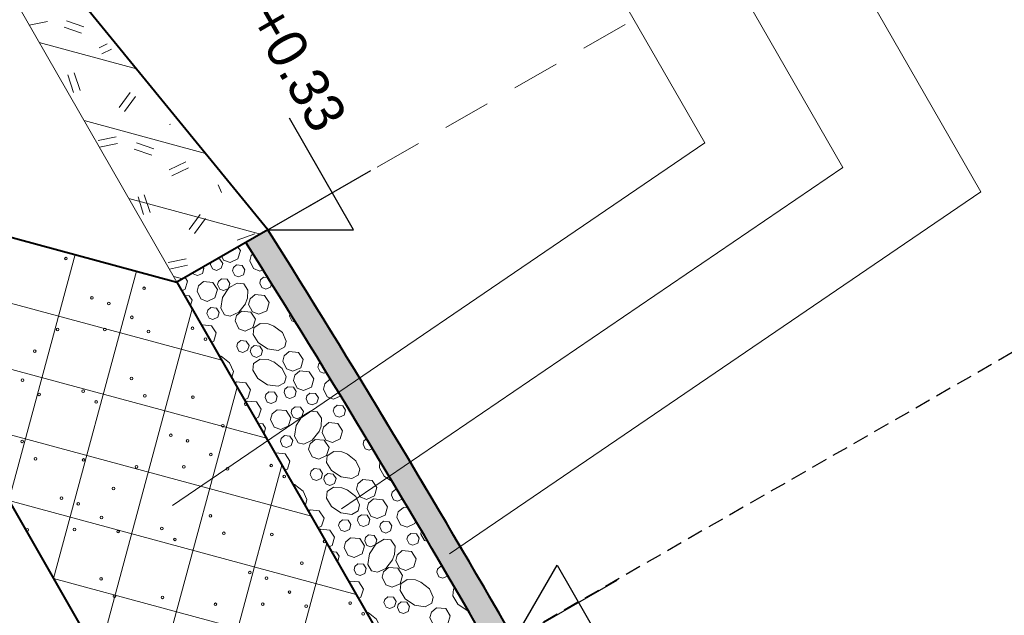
# Model space of a CAD drawing. Header units: metres. Extents: x 148742 to 148951, y 485553 to 485794.
# Tile 6 of 53: x 148816 to 148828, y 485625 to 485633. Entities that reach past the tile are written whole.
import ezdxf

# ---------------------------------------------------------------- set-up
doc = ezdxf.new("R2010")
doc.units = ezdxf.units.M
doc.header["$MEASUREMENT"] = 0
doc.linetypes.add('assen', pattern=[2.5, 2, -0.5])
doc.linetypes.add('DGN Style 2', pattern=[1, 0.6, -0.4])
doc.layers.get('Defpoints').update_dxf_attribs({"color": 253, "lineweight": 13})
for name, color, linetype, lineweight in [('BWR-alg-assenplan', 92, 'assen', 30), ('BWR-best-situatie', 2, 'Continuous', 13), ('BWR-nieuw-maaiveldhoogte', 2, 'Continuous', 40), ('BWR-nieuw-raster-asfaltfietspad 80%', 252, 'Continuous', 30), ('BWR-nieuw-raster-profielen', 7, 'Continuous', 0), ('WVB-dim-terr-maatvoering 018', 7, 'Continuous', 13), ('WVB-pen-brm-dik 018', 6, 'Continuous', 13), ('WVB-pen-dik 025', 1, 'Continuous', 30), ('WVB-pen-dik 035', 1, 'Continuous', 40)]:
    doc.layers.add(name, color=color, linetype=linetype, lineweight=lineweight)
doc.styles.add('1 50   0.18', font='WORKING.shx', dxfattribs={"height": 0.09})
doc.styles.add('1 50   0.18_0', font='WORKING.shx')
doc.styles.add('1 50   0.25', font='WORKING.shx', dxfattribs={"height": 0.125})
doc.dimstyles.new('TER 1 50', dxfattribs={"dimtxt": 0.09, "dimasz": 0.09, "dimexe": 0.045, "dimexo": 0.0625, "dimgap": 0.045, "dimtad": 1, "dimzin": 0, "dimdsep": 46, "dimtxsty": '1 50   0.18', "dimblk": 'TerminatorOpen_0.5', "dimcen": 0, "dimclrd": 256, "dimclre": 256, "dimclrt": 1, "dimazin": 0, "dimtfac": 1, "dimtdec": 0, "dimtmove": 1, "dimatfit": 1, "dimldrblk": 'TerminatorOpen_0.5', "dimfxl": 0.045, "dimfxlon": 1, "dimfrac": 2, "dimtolj": 1, "dimtzin": 0, "dimlwd": -1, "dimlwe": -1, "dimarcsym": 0})

# ---------------------------------------------------------------- blocks, each defined once
blk = doc.blocks.new('_Oblique_0.5')
at = {"color": 0, "linetype": 'ByBlock', "lineweight": -2}
for p, q in [((0, 0), (-1, 0)), ((0.5, 0.25), (-0.5, -0.25))]:
    blk.add_line(p, q, dxfattribs=at)
blk = doc.blocks.new('*D66')
at = {"layer": 'Defpoints', "color": 0, "lineweight": 40, "transparency": 16777216}
for p in [(148813.831, 485636.484), (148827.168, 485634.921), (148818.839, 485630.135)]:
    blk.add_point(p, dxfattribs=at)
at = {"layer": 'WVB-dim-terr-maatvoering 018', "transparency": 16777216}
for p, q in [((148823.027, 485641.768), (148823.339, 485641.947)), ((148823.362, 485641.545), (148826.989, 485635.233)), ((148827.012, 485634.831), (148827.324, 485635.01))]:
    blk.add_line(p, q, dxfattribs=at)
at = {"layer": 'WVB-dim-terr-maatvoering 018', "transparency": 16777216, "xscale": 0.36, "yscale": 0.36, "zscale": 0.36}
for p, rotation in [((148823.183, 485641.857), 119.8783303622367), ((148827.168, 485634.921), 299.8783303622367)]:
    blk.add_blockref('_Oblique_0.5', p, dxfattribs=dict(at, rotation=rotation))
at = {"layer": 'WVB-dim-terr-maatvoering 018', "color": 7, "transparency": 16777216, "insert": (148825.488, 485638.568), "char_height": 0.36, "attachment_point": 5, "rotation": 299.8783, "style": '1 50   0.18_0'}
blk.add_mtext('\\A1;\\C7;8.00', dxfattribs=at)
blk = doc.blocks.new('TerminatorOpen_0.5')
at = {"color": 0, "linetype": 'ByBlock', "lineweight": -2}
for q in [(-1, 0.25), (-1, 0), (-1, -0.25)]:
    blk.add_line((0, 0), q, dxfattribs=at)
blk = doc.blocks.new('*D63')
at = {"layer": 'Defpoints', "color": 0, "lineweight": 40, "transparency": 16777216}
for p in [(148818.839, 485630.135), (148830.157, 485629.718), (148825.865, 485627.252)]:
    blk.add_point(p, dxfattribs=at)
at = {"layer": 'WVB-dim-terr-maatvoering 018', "transparency": 16777216}
for p, q in [((148827.012, 485634.831), (148827.324, 485635.01)), ((148827.348, 485634.609), (148829.978, 485630.03)), ((148830.001, 485629.629), (148830.313, 485629.808))]:
    blk.add_line(p, q, dxfattribs=at)
at = {"layer": 'WVB-dim-terr-maatvoering 018', "transparency": 16777216, "xscale": 0.36, "yscale": 0.36, "zscale": 0.36}
for p, rotation in [((148827.168, 485634.921), 119.8783303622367), ((148830.157, 485629.718), 299.8783303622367)]:
    blk.add_blockref('_Oblique_0.5', p, dxfattribs=dict(at, rotation=rotation))
at = {"layer": 'WVB-dim-terr-maatvoering 018', "color": 7, "transparency": 16777216, "insert": (148828.975, 485632.499), "char_height": 0.36, "attachment_point": 5, "rotation": 299.8783, "style": '1 50   0.18_0'}
blk.add_mtext('\\A1;\\C7;6.00', dxfattribs=at)
blk = doc.blocks.new('*D64')
at = {"layer": 'Defpoints', "color": 0, "lineweight": 40, "transparency": 16777216}
for p in [(148825.865, 485627.252), (148833.146, 485624.516), (148824.817, 485619.73)]:
    blk.add_point(p, dxfattribs=at)
at = {"layer": 'WVB-dim-terr-maatvoering 018', "transparency": 16777216}
for p, q in [((148830.001, 485629.629), (148830.313, 485629.808)), ((148830.337, 485629.406), (148832.967, 485624.828)), ((148832.99, 485624.426), (148833.302, 485624.605))]:
    blk.add_line(p, q, dxfattribs=at)
at = {"layer": 'WVB-dim-terr-maatvoering 018', "transparency": 16777216, "xscale": 0.36, "yscale": 0.36, "zscale": 0.36}
for p, rotation in [((148830.157, 485629.718), 119.8783303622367), ((148833.146, 485624.516), 299.8783303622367)]:
    blk.add_blockref('_Oblique_0.5', p, dxfattribs=dict(at, rotation=rotation))
at = {"layer": 'WVB-dim-terr-maatvoering 018', "color": 7, "transparency": 16777216, "insert": (148831.964, 485627.296), "char_height": 0.36, "attachment_point": 5, "rotation": 299.8783, "style": '1 50   0.18_0'}
blk.add_mtext('\\A1;\\C7;6.00', dxfattribs=at)
blk = doc.blocks.new('HPIJLL')
at = {"layer": 'WVB-pen-dik 025'}
for p, q in [((0, 0), (0, 1.494)), ((0.538, 0.933), (-1.082, 0.933)), ((0, 0), (0.538, 0.933))]:
    blk.add_line(p, q, dxfattribs=at)

msp = doc.modelspace()

# ---------------------------------------------------------------- hatches: boundary and pattern name
at = {"layer": 'BWR-nieuw-raster-asfaltfietspad 80%', "ltscale": 0.466667, "extrusion": (0, 0, -1)}
msp.add_hatch(color=256, dxfattribs=at).paths.add_polyline_path([(-148824.666, 485619.643), (-148824.388, 485619.484, -0.020024), (-148818.41, 485629.889), (-148818.688, 485630.049, 0.009999), (-148821.784, 485624.901), (-148821.784, 485624.901), (-148821.784, 485624.901, 0.00998)])

# ---------------------------------------------------------------- linework, layer by layer
at = {"layer": 'BWR-alg-assenplan', "linetype": 'assen', "ltscale": 0.1}
msp.add_line((148830.909, 485630.15), (148816.486, 485621.864), dxfattribs=at)
at = {"layer": 'BWR-best-situatie'}
msp.add_line((148809.573, 485643.264), (148817.543, 485629.391), dxfattribs=at)
at = {"layer": 'BWR-nieuw-raster-asfaltfietspad 80%', "ltscale": 0.466667, "flags": 128}
msp.add_lwpolyline([(148824.666, 485619.643), (148824.388, 485619.484, 0.020024), (148818.41, 485629.889), (148818.688, 485630.049, -0.009999), (148821.784, 485624.901), (148821.784, 485624.901), (148821.784, 485624.901, -0.00998)], format="xyb", close=True, dxfattribs=at)
at = {"layer": 'BWR-nieuw-raster-profielen'}
for p, q in [((148815.687, 485632.622), (148815.916, 485632.669)), ((148816.126, 485632.597), (148816.345, 485632.52)), ((148816.153, 485632.675), (148816.373, 485632.599)), ((148815.812, 485632.404), (148817.034, 485632.073)), ((148816.564, 485632.336), (148816.668, 485632.386)), ((148816.598, 485632.26), (148816.721, 485632.318)), ((148816.244, 485631.774), (148816.173, 485631.997)), ((148816.325, 485631.8), (148816.253, 485632.023)), ((148816.956, 485631.775), (148816.817, 485631.587)), ((148817.023, 485631.725), (148816.884, 485631.537)), ((148816.376, 485631.423), (148817.903, 485631.01)), ((148817.451, 485631.373), (148817.463, 485631.378)), ((148816.551, 485631.172), (148816.78, 485631.218)), ((148816.568, 485631.089), (148816.797, 485631.136)), ((148817.033, 485631.142), (148817.254, 485631.066)), ((148817.006, 485631.064), (148817.226, 485630.987)), ((148817.444, 485630.803), (148817.654, 485630.903)), ((148817.479, 485630.727), (148817.69, 485630.828)), ((148818.104, 485630.518), (148818.064, 485630.615)), ((148813.174, 485630.571), (148817.543, 485629.391)), ((148817.125, 485630.241), (148817.054, 485630.464)), ((148817.206, 485630.267), (148817.133, 485630.49)), ((148816.94, 485630.442), (148818.594, 485629.995)), ((148817.837, 485630.242), (148817.698, 485630.053)), ((148817.904, 485630.192), (148817.765, 485630.004)), ((148818.303, 485629.918), (148818.523, 485629.998)), ((148815.429, 485626.647), (148816.264, 485629.737)), ((148817.432, 485629.639), (148817.66, 485629.685)), ((148817.448, 485629.556), (148817.678, 485629.603)), ((148817.914, 485629.609), (148817.92, 485629.607)), ((148813.738, 485629.59), (148818.107, 485628.41)), ((148815.993, 485625.666), (148817.036, 485629.528)), ((148817.503, 485629.461), (148817.613, 485629.431)), ((148818.634, 485629.453), (148818.681, 485629.448)), ((148816.556, 485624.685), (148817.737, 485629.054)), ((148817.855, 485628.848), (148817.863, 485628.854)), ((148814.302, 485628.609), (148818.67, 485627.429)), ((148818.073, 485628.468), (148818.104, 485628.456)), ((148818.273, 485628.121), (148818.292, 485628.138)), ((148819.466, 485628.17), (148819.468, 485628.17)), ((148817.12, 485623.704), (148818.3, 485628.073)), ((148818.41, 485627.882), (148818.426, 485627.896)), ((148814.865, 485627.628), (148819.234, 485626.448)), ((148818.78, 485627.238), (148818.788, 485627.244)), ((148817.683, 485622.723), (148818.864, 485627.092)), ((148818.998, 485626.858), (148819.029, 485626.846)), ((148820.29, 485626.786), (148820.305, 485626.784)), ((148815.429, 485626.647), (148819.798, 485625.467)), ((148819.198, 485626.511), (148819.217, 485626.528)), ((148820.391, 485626.56), (148820.44, 485626.555)), ((148819.335, 485626.272), (148819.351, 485626.286)), ((148818.247, 485621.742), (148819.427, 485626.111)), ((148820.858, 485625.818), (148820.874, 485625.817)), ((148815.993, 485625.666), (148820.361, 485624.486)), ((148819.705, 485625.628), (148819.713, 485625.634)), ((148819.923, 485625.248), (148819.954, 485625.236))]:
    msp.add_line(p, q, dxfattribs=at)
at = {"layer": 'BWR-nieuw-raster-profielen', "flags": 128}
for points in [[(148818.419, 485629.874), (148818.418, 485629.875), (148818.415, 485629.881)], [(148818.311, 485629.832), (148818.341, 485629.787), (148818.31, 485629.683), (148818.211, 485629.639), (148818.13, 485629.669), (148818.108, 485629.715)], [(148818.621, 485629.547), (148818.587, 485629.531), (148818.506, 485629.561), (148818.46, 485629.658), (148818.477, 485629.725), (148818.499, 485629.744)], [(148818.053, 485629.684), (148818.084, 485629.681), (148818.119, 485629.627), (148818.101, 485629.565), (148818.04, 485629.538), (148817.992, 485629.557), (148817.965, 485629.614), (148817.97, 485629.636)], [(148818.291, 485629.607), (148818.362, 485629.6), (148818.397, 485629.547), (148818.379, 485629.485), (148818.319, 485629.458), (148818.27, 485629.476), (148818.243, 485629.534), (148818.253, 485629.574), (148818.291, 485629.607)], [(148817.871, 485629.579), (148817.881, 485629.564), (148817.863, 485629.502), (148817.803, 485629.476), (148817.754, 485629.493), (148817.747, 485629.508)], [(148817.647, 485629.45), (148817.677, 485629.405), (148817.646, 485629.302), (148817.605, 485629.284)], [(148817.877, 485629.398), (148817.994, 485629.388), (148818.052, 485629.297), (148818.022, 485629.195), (148817.923, 485629.15), (148817.842, 485629.18), (148817.796, 485629.276), (148817.814, 485629.344), (148817.877, 485629.398)], [(148818.104, 485629.434), (148818.174, 485629.428), (148818.208, 485629.374), (148818.191, 485629.312), (148818.131, 485629.285), (148818.082, 485629.303), (148818.055, 485629.36), (148818.065, 485629.401), (148818.104, 485629.434)], [(148818.404, 485629.119), (148818.32, 485629.013), (148818.214, 485628.965), (148818.141, 485628.982), (148818.096, 485629.064), (148818.116, 485629.198), (148818.195, 485629.318), (148818.299, 485629.38), (148818.383, 485629.372), (148818.436, 485629.291), (148818.431, 485629.189), (148818.401, 485629.113)], [(148818.731, 485629.367), (148818.721, 485629.33), (148818.661, 485629.304), (148818.612, 485629.322), (148818.585, 485629.379), (148818.595, 485629.42), (148818.634, 485629.453)], [(148817.639, 485629.225), (148817.698, 485629.219), (148817.733, 485629.165), (148817.715, 485629.103), (148817.71, 485629.101)], [(148818.527, 485629.236), (148818.643, 485629.224), (148818.702, 485629.134), (148818.672, 485629.031), (148818.573, 485628.987), (148818.492, 485629.017), (148818.445, 485629.112), (148818.463, 485629.18), (148818.527, 485629.236)], [(148817.97, 485629.072), (148818.04, 485629.065), (148818.075, 485629.011), (148818.057, 485628.949), (148817.997, 485628.922), (148817.948, 485628.94), (148817.921, 485628.997), (148817.931, 485629.038), (148817.97, 485629.072)], [(148818.356, 485629.025), (148818.472, 485629.014), (148818.531, 485628.924), (148818.5, 485628.821), (148818.401, 485628.776), (148818.321, 485628.806), (148818.274, 485628.903), (148818.292, 485628.97), (148818.356, 485629.025)], [(148819.022, 485628.894), (148818.987, 485628.907), (148818.96, 485628.965), (148818.965, 485628.986)], [(148817.863, 485628.854), (148817.979, 485628.843), (148818.038, 485628.753), (148818.008, 485628.65), (148817.977, 485628.636)], [(148818.762, 485628.84), (148818.869, 485628.757), (148818.917, 485628.651), (148818.899, 485628.577), (148818.817, 485628.532), (148818.683, 485628.552), (148818.563, 485628.632), (148818.501, 485628.735), (148818.509, 485628.819), (148818.59, 485628.872), (148818.692, 485628.868), (148818.768, 485628.837)], [(148818.345, 485628.657), (148818.415, 485628.65), (148818.45, 485628.597), (148818.431, 485628.535), (148818.372, 485628.508), (148818.323, 485628.525), (148818.296, 485628.584), (148818.306, 485628.624), (148818.345, 485628.657)], [(148818.515, 485628.594), (148818.585, 485628.587), (148818.62, 485628.534), (148818.602, 485628.472), (148818.542, 485628.445), (148818.493, 485628.464), (148818.466, 485628.521), (148818.476, 485628.561), (148818.515, 485628.594)], [(148818.956, 485628.519), (148819.073, 485628.509), (148819.131, 485628.418), (148819.101, 485628.315), (148819.002, 485628.271), (148818.921, 485628.301), (148818.875, 485628.397), (148818.893, 485628.464), (148818.956, 485628.519)], [(148819.227, 485628.561), (148819.226, 485628.562), (148819.205, 485628.597)], [(148818.098, 485628.459), (148818.205, 485628.375), (148818.253, 485628.27), (148818.235, 485628.196), (148818.231, 485628.194)], [(148818.761, 485628.39), (148818.867, 485628.306), (148818.916, 485628.201), (148818.897, 485628.127), (148818.816, 485628.082), (148818.681, 485628.101), (148818.562, 485628.181), (148818.5, 485628.286), (148818.507, 485628.369), (148818.589, 485628.423), (148818.691, 485628.417), (148818.766, 485628.387)], [(148819.414, 485628.257), (148819.392, 485628.247), (148819.343, 485628.265), (148819.316, 485628.323), (148819.326, 485628.363), (148819.341, 485628.376)], [(148819.09, 485628.278), (148819.207, 485628.266), (148819.265, 485628.177), (148819.235, 485628.073), (148819.136, 485628.029), (148819.055, 485628.059), (148819.009, 485628.154), (148819.026, 485628.222), (148819.09, 485628.278)], [(148818.292, 485628.138), (148818.409, 485628.127), (148818.468, 485628.036), (148818.437, 485627.934), (148818.392, 485627.914)], [(148819.597, 485627.96), (148819.512, 485627.921), (148819.431, 485627.951), (148819.385, 485628.048), (148819.402, 485628.115), (148819.466, 485628.17)], [(148818.701, 485628.014), (148818.771, 485628.008), (148818.806, 485627.954), (148818.788, 485627.892), (148818.728, 485627.866), (148818.679, 485627.883), (148818.652, 485627.941), (148818.663, 485627.981), (148818.701, 485628.014)], [(148818.938, 485628.077), (148819.009, 485628.071), (148819.044, 485628.017), (148819.026, 485627.955), (148818.965, 485627.928), (148818.917, 485627.947), (148818.89, 485628.004), (148818.899, 485628.045), (148818.938, 485628.077)], [(148819.216, 485627.997), (148819.287, 485627.99), (148819.322, 485627.937), (148819.304, 485627.875), (148819.244, 485627.848), (148819.195, 485627.866), (148819.168, 485627.924), (148819.178, 485627.964), (148819.216, 485627.997)], [(148818.426, 485627.896), (148818.543, 485627.885), (148818.602, 485627.795), (148818.571, 485627.692), (148818.53, 485627.674)], [(148818.802, 485627.788), (148818.919, 485627.778), (148818.977, 485627.687), (148818.947, 485627.585), (148818.848, 485627.54), (148818.767, 485627.57), (148818.721, 485627.666), (148818.739, 485627.734), (148818.802, 485627.788)], [(148819.029, 485627.824), (148819.099, 485627.818), (148819.133, 485627.764), (148819.116, 485627.702), (148819.056, 485627.675), (148819.007, 485627.693), (148818.98, 485627.75), (148818.99, 485627.791), (148819.029, 485627.824)], [(148819.329, 485627.509), (148819.245, 485627.403), (148819.139, 485627.355), (148819.066, 485627.372), (148819.021, 485627.454), (148819.041, 485627.588), (148819.12, 485627.708), (148819.224, 485627.77), (148819.308, 485627.762), (148819.361, 485627.681), (148819.356, 485627.579), (148819.326, 485627.503)], [(148819.559, 485627.843), (148819.629, 485627.836), (148819.664, 485627.782), (148819.646, 485627.72), (148819.586, 485627.694), (148819.537, 485627.712), (148819.51, 485627.769), (148819.52, 485627.81), (148819.559, 485627.843)], [(148818.564, 485627.615), (148818.623, 485627.609), (148818.658, 485627.555), (148818.64, 485627.493), (148818.635, 485627.491)], [(148819.452, 485627.626), (148819.568, 485627.614), (148819.627, 485627.524), (148819.597, 485627.421), (148819.498, 485627.377), (148819.417, 485627.407), (148819.37, 485627.502), (148819.388, 485627.57), (148819.452, 485627.626)], [(148818.895, 485627.462), (148818.965, 485627.455), (148819, 485627.401), (148818.982, 485627.339), (148818.922, 485627.312), (148818.873, 485627.33), (148818.846, 485627.387), (148818.856, 485627.428), (148818.895, 485627.462)], [(148819.281, 485627.415), (148819.397, 485627.404), (148819.456, 485627.314), (148819.425, 485627.211), (148819.326, 485627.166), (148819.246, 485627.196), (148819.199, 485627.293), (148819.217, 485627.36), (148819.281, 485627.415)], [(148820.003, 485627.299), (148819.961, 485627.28), (148819.912, 485627.297), (148819.885, 485627.355), (148819.895, 485627.395), (148819.927, 485627.423)], [(148818.788, 485627.244), (148818.904, 485627.233), (148818.963, 485627.143), (148818.933, 485627.04), (148818.902, 485627.026)], [(148819.687, 485627.23), (148819.793, 485627.147), (148819.842, 485627.041), (148819.824, 485626.967), (148819.742, 485626.922), (148819.608, 485626.942), (148819.488, 485627.022), (148819.426, 485627.125), (148819.434, 485627.209), (148819.515, 485627.262), (148819.617, 485627.258), (148819.693, 485627.227)], [(148820.242, 485626.891), (148820.151, 485626.952), (148820.089, 485627.057), (148820.096, 485627.14)], [(148819.27, 485627.047), (148819.34, 485627.04), (148819.375, 485626.987), (148819.356, 485626.925), (148819.297, 485626.898), (148819.248, 485626.915), (148819.221, 485626.974), (148819.231, 485627.014), (148819.27, 485627.047)], [(148819.44, 485626.984), (148819.51, 485626.977), (148819.545, 485626.924), (148819.527, 485626.862), (148819.467, 485626.835), (148819.418, 485626.854), (148819.391, 485626.911), (148819.401, 485626.951), (148819.44, 485626.984)], [(148819.881, 485626.909), (148819.998, 485626.899), (148820.056, 485626.808), (148820.026, 485626.705), (148819.927, 485626.661), (148819.846, 485626.691), (148819.8, 485626.787), (148819.818, 485626.854), (148819.881, 485626.909)], [(148819.023, 485626.849), (148819.13, 485626.765), (148819.178, 485626.66), (148819.16, 485626.586), (148819.156, 485626.584)], [(148819.686, 485626.78), (148819.792, 485626.696), (148819.841, 485626.591), (148819.822, 485626.517), (148819.741, 485626.472), (148819.606, 485626.491), (148819.487, 485626.571), (148819.425, 485626.676), (148819.432, 485626.759), (148819.514, 485626.813), (148819.616, 485626.807), (148819.691, 485626.777)], [(148820.376, 485626.663), (148820.317, 485626.637), (148820.268, 485626.654), (148820.241, 485626.713), (148820.251, 485626.753), (148820.29, 485626.786)], [(148820.015, 485626.668), (148820.132, 485626.656), (148820.19, 485626.567), (148820.16, 485626.463), (148820.061, 485626.419), (148819.98, 485626.449), (148819.934, 485626.544), (148819.951, 485626.612), (148820.015, 485626.668)], [(148819.217, 485626.528), (148819.334, 485626.517), (148819.393, 485626.426), (148819.362, 485626.324), (148819.317, 485626.304)], [(148820.543, 485626.38), (148820.536, 485626.356), (148820.437, 485626.311), (148820.356, 485626.341), (148820.31, 485626.438), (148820.327, 485626.505), (148820.391, 485626.56)], [(148819.626, 485626.404), (148819.696, 485626.398), (148819.731, 485626.344), (148819.713, 485626.282), (148819.653, 485626.256), (148819.604, 485626.273), (148819.577, 485626.331), (148819.588, 485626.371), (148819.626, 485626.404)], [(148819.863, 485626.467), (148819.934, 485626.461), (148819.969, 485626.407), (148819.951, 485626.345), (148819.89, 485626.318), (148819.842, 485626.337), (148819.814, 485626.394), (148819.824, 485626.435), (148819.863, 485626.467)], [(148820.141, 485626.387), (148820.212, 485626.38), (148820.247, 485626.327), (148820.229, 485626.265), (148820.169, 485626.238), (148820.12, 485626.256), (148820.093, 485626.314), (148820.103, 485626.354), (148820.141, 485626.387)], [(148819.351, 485626.286), (148819.468, 485626.275), (148819.527, 485626.185), (148819.496, 485626.082), (148819.455, 485626.064)], [(148820.686, 485626.136), (148820.655, 485626.143), (148820.61, 485626.225), (148820.615, 485626.258)], [(148819.727, 485626.178), (148819.844, 485626.168), (148819.902, 485626.077), (148819.872, 485625.975), (148819.773, 485625.93), (148819.692, 485625.96), (148819.646, 485626.056), (148819.664, 485626.124), (148819.727, 485626.178)], [(148819.954, 485626.214), (148820.024, 485626.208), (148820.058, 485626.154), (148820.041, 485626.092), (148819.981, 485626.065), (148819.932, 485626.083), (148819.905, 485626.14), (148819.915, 485626.181), (148819.954, 485626.214)], [(148820.254, 485625.899), (148820.17, 485625.793), (148820.064, 485625.745), (148819.991, 485625.762), (148819.946, 485625.844), (148819.966, 485625.978), (148820.045, 485626.098), (148820.149, 485626.16), (148820.233, 485626.152), (148820.286, 485626.071), (148820.281, 485625.969), (148820.251, 485625.893)], [(148820.484, 485626.233), (148820.554, 485626.226), (148820.588, 485626.172), (148820.571, 485626.11), (148820.511, 485626.084), (148820.462, 485626.102), (148820.435, 485626.159), (148820.445, 485626.2), (148820.484, 485626.233)], [(148819.489, 485626.005), (148819.548, 485625.999), (148819.583, 485625.945), (148819.565, 485625.883), (148819.56, 485625.881)], [(148820.377, 485626.016), (148820.493, 485626.004), (148820.552, 485625.914), (148820.522, 485625.811), (148820.423, 485625.767), (148820.342, 485625.797), (148820.295, 485625.892), (148820.313, 485625.96), (148820.377, 485626.016)], [(148819.82, 485625.852), (148819.89, 485625.845), (148819.925, 485625.791), (148819.907, 485625.729), (148819.847, 485625.702), (148819.798, 485625.72), (148819.771, 485625.777), (148819.781, 485625.818), (148819.82, 485625.852)], [(148820.206, 485625.805), (148820.322, 485625.794), (148820.381, 485625.704), (148820.35, 485625.601), (148820.251, 485625.556), (148820.171, 485625.586), (148820.124, 485625.683), (148820.142, 485625.75), (148820.206, 485625.805)], [(148820.945, 485625.696), (148820.886, 485625.67), (148820.837, 485625.687), (148820.81, 485625.745), (148820.82, 485625.785), (148820.858, 485625.818)], [(148819.713, 485625.634), (148819.829, 485625.623), (148819.888, 485625.533), (148819.858, 485625.43), (148819.827, 485625.416)], [(148820.612, 485625.62), (148820.718, 485625.537), (148820.767, 485625.431), (148820.749, 485625.357), (148820.667, 485625.312), (148820.533, 485625.332), (148820.413, 485625.412), (148820.351, 485625.515), (148820.359, 485625.599), (148820.44, 485625.652), (148820.542, 485625.648), (148820.618, 485625.617)], [(148821.2, 485625.262), (148821.195, 485625.263), (148821.076, 485625.342), (148821.014, 485625.447), (148821.021, 485625.531), (148821.036, 485625.541)], [(148820.195, 485625.437), (148820.265, 485625.43), (148820.3, 485625.377), (148820.281, 485625.315), (148820.222, 485625.288), (148820.173, 485625.305), (148820.146, 485625.364), (148820.156, 485625.404), (148820.195, 485625.437)], [(148820.365, 485625.374), (148820.435, 485625.367), (148820.47, 485625.314), (148820.452, 485625.252), (148820.392, 485625.225), (148820.343, 485625.244), (148820.316, 485625.301), (148820.326, 485625.341), (148820.365, 485625.374)], [(148820.806, 485625.299), (148820.923, 485625.289), (148820.981, 485625.198), (148820.951, 485625.095), (148820.852, 485625.051), (148820.771, 485625.081), (148820.725, 485625.177), (148820.743, 485625.244), (148820.806, 485625.299)], [(148819.948, 485625.239), (148820.055, 485625.155), (148820.103, 485625.049), (148820.085, 485624.976), (148820.081, 485624.974)]]:
    msp.add_lwpolyline(points, dxfattribs=at)
at = {"layer": 'BWR-nieuw-raster-profielen'}
for centre in [(148816.148, 485629.687), (148817.13, 485629.314), (148816.475, 485629.193), (148816.686, 485629.123), (148816.977, 485628.949), (148816.043, 485628.796), (148816.638, 485628.797), (148817.186, 485628.771), (148817.738, 485628.811), (148817.902, 485628.675), (148815.755, 485628.524), (148815.602, 485628.159), (148816.972, 485628.179), (148815.811, 485627.981), (148816.363, 485628.021), (148816.527, 485627.885), (148817.14, 485627.961), (148817.745, 485627.946), (148818.122, 485627.587), (148815.597, 485627.39), (148817.467, 485627.466), (148817.678, 485627.396), (148817.969, 485627.223), (148815.766, 485627.171), (148816.37, 485627.156), (148817.035, 485627.069), (148817.63, 485627.071), (148818.178, 485627.044), (148818.73, 485627.085), (148818.894, 485626.948), (148816.747, 485626.797), (148816.092, 485626.677), (148816.303, 485626.606), (148816.594, 485626.433), (148817.964, 485626.453), (148816.256, 485626.281), (148816.803, 485626.255), (148817.355, 485626.295), (148818.132, 485626.234), (148817.519, 485626.158), (148818.737, 485626.219), (148819.114, 485625.86), (148818.459, 485625.74), (148816.589, 485625.663), (148818.67, 485625.669), (148818.961, 485625.496), (148816.758, 485625.444), (148817.362, 485625.429), (148818.027, 485625.342), (148818.622, 485625.344), (148819.17, 485625.318), (148819.722, 485625.358), (148819.886, 485625.221)]:
    msp.add_circle(centre, 0.0168, dxfattribs=at)
for centre, start, end in [((148818.409, 485627.859), 71.903, 299.8783), ((148818.409, 485627.859), 299.8783, 347.8537), ((148815.66, 485626.279), 0, 360), ((148819.401, 485626.132), 71.903, 299.8783), ((148819.401, 485626.132), 299.8783, 347.8537)]:
    msp.add_arc(centre, 0.0168, start, end, dxfattribs=at)
at = {"layer": 'WVB-dim-terr-maatvoering 018', "linetype": 'DGN Style 2', "lineweight": 0}
msp.add_line((148823.181, 485632.63), (148818.688, 485630.049), dxfattribs=at)
at = {"layer": 'WVB-pen-brm-dik 018'}
for p, q in [((148815.583, 485651.533), (148827.652, 485630.527)), ((148817.634, 485642.536), (148824.181, 485631.141)), ((148819.295, 485642.358), (148825.916, 485630.834))]:
    msp.add_line(p, q, dxfattribs=at)
at = {"layer": 'WVB-pen-brm-dik 018', "ltscale": 0.5}
for p, q in [((148824.181, 485631.141), (148817.488, 485626.582)), ((148825.916, 485630.834), (148819.612, 485626.54)), ((148827.652, 485630.527), (148820.97, 485625.975))]:
    msp.add_line(p, q, dxfattribs=at)
at = {"layer": 'WVB-pen-dik 035', "linetype": 'Continuous'}
msp.add_line((148818.688, 485630.049), (148813.558, 485636.328), dxfattribs=at)
at = {"layer": 'WVB-pen-dik 035'}
for p, q in [((148813.174, 485630.571), (148822.341, 485614.617)), ((148813.174, 485630.571), (148817.543, 485629.391)), ((148818.688, 485630.049), (148817.543, 485629.391)), ((148817.543, 485629.391), (148823.521, 485618.986))]:
    msp.add_line(p, q, dxfattribs=at)
for radius, start, end in [(150.2, 27.58894, 32.16772), (149.88, 27.58405, 32.17261)]:
    msp.add_arc((148691.545, 485550.082), radius, start, end, dxfattribs=at)

# ---------------------------------------------------------------- block references
at = {"layer": 'WVB-pen-dik 025', "rotation": 299.8783303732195}
msp.add_blockref('HPIJLL', (148818.688, 485630.049), dxfattribs=at)
at = {"layer": 'WVB-pen-dik 025', "extrusion": (0, 0, -1), "rotation": 60.12166964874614}
msp.add_blockref('HPIJLL', (-148821.784, 485624.901), dxfattribs=at)

# ---------------------------------------------------------------- texts
at = {"layer": 'BWR-nieuw-maaiveldhoogte', "style": '1 50   0.25'}
msp.add_text('mv+0.33', height=0.5, rotation=299.8782, dxfattribs=at).set_placement((148817.983, 485633.474))

# ---------------------------------------------------------------- dimensions: what is measured, and where the dimension line sits
at = {"layer": 'WVB-dim-terr-maatvoering 018'}
for base, p1, p2, picture, middle in [((148827.168, 485634.921), (148813.831, 485636.484), (148818.839, 485630.135), '*D66', (148825.488, 485638.568)), ((148830.157, 485629.718), (148818.839, 485630.135), (148825.865, 485627.252), '*D63', (148828.975, 485632.499)), ((148833.146, 485624.516), (148825.865, 485627.252), (148824.817, 485619.73), '*D64', (148831.964, 485627.296))]:
    dim = msp.add_linear_dim(base=base, p1=p1, p2=p2, angle=299.8783, text='\\C7;<>', dimstyle='TER 1 50', override={"dimtxt": 0.36, "dimasz": 0.36, "dimexe": 0.18, "dimgap": 0.18, "dimtxsty": '1 50   0.18_0', "dimblk": '_Oblique_0.5', "dimclrt": 7, "dimtdec": 2, "dimtmove": 2, "dimatfit": 3, "dimfxl": 0.18}, dxfattribs=at)
    dim.commit()
    dim.dimension.update_dxf_attribs({"geometry": picture, "text_midpoint": middle})

doc.saveas('drawing.dxf')
